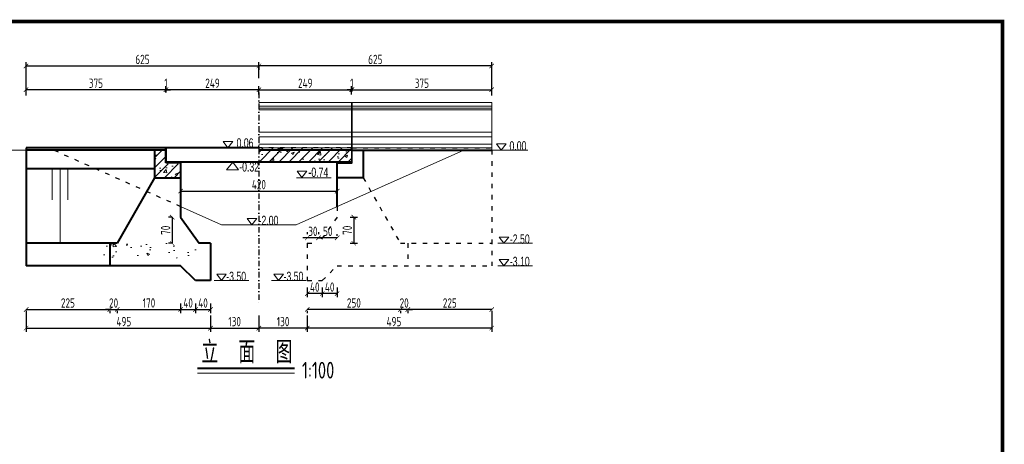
# Model space of a CAD drawing. Header units: inches. Extents: x 97745 to 142261, y 62673 to 100665.
# Tile 68 of 148: x 105263 to 107906, y 90706 to 91845. Entities that reach past the tile are written whole.
import ezdxf

# ---------------------------------------------------------------- set-up
doc = ezdxf.new("R2010")
doc.units = ezdxf.units.IN
doc.header["$MEASUREMENT"] = 0
doc.linetypes.add('ACAD_ISO03W100', pattern=[30, 12, -18])
doc.linetypes.add('DASHDOTX2', pattern=[2, 1, -0.5, 0, -0.5])
doc.layers.get('0').update_dxf_attribs({"lineweight": 15})
for name, color, linetype, lineweight in [('BM1', 7, 'Continuous', 15), ('文字', 7, 'Continuous', 20), ('虚线', 2, 'ACAD_ISO03W100', 25), ('轮廓线', 1, 'Continuous', 40)]:
    doc.layers.add(name, color=color, linetype=linetype, lineweight=lineweight)
doc.layers.add('轴线', color=3, linetype='DASHDOTX2')
doc.styles.add('HZTXT', font='tssdeng.shx', dxfattribs={"width": 0.75, "bigfont": 'hztxt.shx'})
doc.styles.get("Standard").update_dxf_attribs({"font": 'hztxt_e.shx', "width": 0.7, "bigfont": 'hztxt.shx'})
doc.dimstyles.new('3', dxfattribs={"dimtxt": 25, "dimasz": 12, "dimexe": 10, "dimexo": 30, "dimgap": 5, "dimtad": 1, "dimdec": 0, "dimzin": 0, "dimdsep": 46, "dimtxsty": 'HZTXT', "dimblk": 'ARCHTICK', "dimcen": 0, "dimclrt": 7, "dimazin": 2, "dimtfac": 1, "dimtdec": 0, "dimtix": 1, "dimtmove": 2, "dimatfit": 3, "dimfxl": 250, "dimtolj": 1, "dimtzin": 0, "dimarcsym": 0})
doc.dimstyles.new('6', dxfattribs={"dimtxt": 25, "dimasz": 12, "dimexe": 10, "dimexo": 130, "dimgap": 5, "dimtad": 1, "dimdec": 0, "dimzin": 0, "dimdsep": 46, "dimtxsty": 'HZTXT', "dimblk": 'ARCHTICK', "dimcen": 0, "dimclrt": 7, "dimazin": 2, "dimtfac": 1, "dimtdec": 0, "dimtix": 1, "dimtmove": 2, "dimatfit": 3, "dimfxl": 250, "dimtolj": 1, "dimtzin": 0, "dimarcsym": 0})
pattern_1 = [(50, (82275.73, -31974.98), (71.726018, -6.275213), [7.5, -82.5]), (355, (82275.73, -31974.98), (-13.875133, 75.219213), [6, -66]), (100.4514, (82281.71, -31975.505), (57.85094, 68.943954), [6.37402, -70.11421]), (46.1842, (82275.73, -31954.98), (106.724105, -16.5519), [11.25, -123.75]), (96.6356, (82284.62, -31956.36), (93.46627, 97.41179), [9.56103, -105.1713]), (351.1842, (82275.73, -31954.98), (93.46619, 97.41186), [9, -99]), (21, (82285.73, -31959.98), (59.690705, -40.26189), [7.5, -82.5]), (326, (82285.73, -31959.98), (24.331533, 72.515005), [6, -66]), (71.4514, (82290.704, -31963.34), (84.022263, 32.25305), [6.37402, -70.11421]), (37.5, (82275.73, -31974.982), (1.2159855, 33.2893854), [0, -65.2, 0, -67, 0, -66.25]), (7.5, (82275.73, -31974.982), (26.306954, 39.441171), [0, -38.2, 0, -63.7, 0, -25.25]), (327.5, (82253.43, -31974.982), (53.3822436, -2.255487), [0, -25, 0, -78, 0, -103.5]), (317.5, (82243.43, -31974.98), (58.318617, 10.010498), [0, -32.5, 0, -51.8, 0, -73.5])]
pattern_2 = [(45, (82275.73, -31974.982), (-13.2582521, 13.2582521), [])]

# ---------------------------------------------------------------- blocks, each defined once
blk = doc.blocks.new('_ArchTick')
at = {"color": 0, "linetype": 'ByBlock', "const_width": 0.15}
blk.add_lwpolyline([(-0.5, -0.5), (0.5, 0.5)], dxfattribs=at)
blk = doc.blocks.new('*D80')
at = {"color": 0, "lineweight": -2, "transparency": 16777216}
for p, q in [((105655.1, 91650), (105655.1, 91667)), ((105656.1, 91650), (105656.1, 91667)), ((105655.1, 91657), (105643.1, 91657)), ((105655.1, 91657), (105656.1, 91657)), ((105656.1, 91657), (105668.1, 91657))]:
    blk.add_line(p, q, dxfattribs=at)
at = {"color": 0, "lineweight": -2, "transparency": 16777216, "xscale": 12, "yscale": 12, "zscale": 12}
blk.add_blockref('_ArchTick', (105655.1, 91657), dxfattribs=at)
at = {"color": 0, "lineweight": -2, "transparency": 16777216, "xscale": 12, "yscale": 12, "zscale": 12, "rotation": 180}
blk.add_blockref('_ArchTick', (105656.1, 91657), dxfattribs=at)
at = {"color": 7, "transparency": 16777216, "insert": (105655.6, 91674.5), "char_height": 25, "attachment_point": 5, "style": 'HZTXT'}
blk.add_mtext('\\A1;1', dxfattribs=at)
blk = doc.blocks.new('*D81')
at = {"color": 0, "lineweight": -2, "transparency": 16777216}
for p, q in [((106530.1, 91720.8), (105905.1, 91720.8)), ((105905.1, 91719.3), (105905.1, 91710.8)), ((106530.1, 91641.3), (106530.1, 91730.8))]:
    blk.add_line(p, q, dxfattribs=at)
at = {"color": 0, "lineweight": -2, "transparency": 16777216, "xscale": 12, "yscale": 12, "zscale": 12, "rotation": 180}
blk.add_blockref('_ArchTick', (105905.1, 91720.8), dxfattribs=at)
at = {"color": 0, "lineweight": -2, "transparency": 16777216, "xscale": 12, "yscale": 12, "zscale": 12}
blk.add_blockref('_ArchTick', (106530.1, 91720.8), dxfattribs=at)
at = {"color": 7, "transparency": 16777216, "insert": (106217.6, 91738.3), "char_height": 25, "attachment_point": 5, "style": 'HZTXT'}
blk.add_mtext('\\A1;625', dxfattribs=at)
blk = doc.blocks.new('三角形')
at = {"layer": '轮廓线', "color": 0, "lineweight": 20}
for p, q in [((24441.9, 199232.1), (24477.5, 199232.1)), ((24459.3, 199208.6), (24441.9, 199232.1)), ((24477.5, 199232.1), (24459.3, 199208.6))]:
    blk.add_line(p, q, dxfattribs=at)
blk = doc.blocks.new('*D82')
at = {"color": 0, "lineweight": -2}
for p, q in [((106530.1, 91067.5), (106305.1, 91067.5)), ((106305.1, 91063.5), (106305.1, 91057.5)), ((106530.1, 91063.5), (106530.1, 91057.5))]:
    blk.add_line(p, q, dxfattribs=at)
at = {"color": 0, "lineweight": -2, "xscale": 12, "yscale": 12, "zscale": 12, "rotation": 180}
blk.add_blockref('_ArchTick', (106305.1, 91067.5), dxfattribs=at)
at = {"color": 0, "lineweight": -2, "xscale": 12, "yscale": 12, "zscale": 12}
blk.add_blockref('_ArchTick', (106530.1, 91067.5), dxfattribs=at)
at = {"color": 7, "insert": (106417.6, 91085), "char_height": 25, "attachment_point": 5, "style": 'HZTXT'}
blk.add_mtext('\\A1;225', dxfattribs=at)
blk = doc.blocks.new('*D83')
at = {"color": 0, "lineweight": -2}
for p, q in [((106285.1, 91067.5), (106273.1, 91067.5)), ((106305.1, 91067.5), (106285.1, 91067.5)), ((106285.1, 91063.5), (106285.1, 91057.5)), ((106305.1, 91067.5), (106317.1, 91067.5)), ((106305.1, 91063.5), (106305.1, 91057.5))]:
    blk.add_line(p, q, dxfattribs=at)
at = {"color": 0, "lineweight": -2, "xscale": 12, "yscale": 12, "zscale": 12}
blk.add_blockref('_ArchTick', (106285.1, 91067.5), dxfattribs=at)
at = {"color": 0, "lineweight": -2, "xscale": 12, "yscale": 12, "zscale": 12, "rotation": 180}
blk.add_blockref('_ArchTick', (106305.1, 91067.5), dxfattribs=at)
at = {"color": 7, "insert": (106295.1, 91085), "char_height": 25, "attachment_point": 5, "style": 'HZTXT'}
blk.add_mtext('\\A1;20', dxfattribs=at)
blk = doc.blocks.new('*D84')
at = {"color": 0, "lineweight": -2}
for p, q in [((106285.1, 91067.5), (106035.1, 91067.5)), ((106035.1, 91063.5), (106035.1, 91057.5)), ((106285.1, 91063.5), (106285.1, 91057.5))]:
    blk.add_line(p, q, dxfattribs=at)
at = {"color": 0, "lineweight": -2, "xscale": 12, "yscale": 12, "zscale": 12, "rotation": 180}
blk.add_blockref('_ArchTick', (106035.1, 91067.5), dxfattribs=at)
at = {"color": 0, "lineweight": -2, "xscale": 12, "yscale": 12, "zscale": 12}
blk.add_blockref('_ArchTick', (106285.1, 91067.5), dxfattribs=at)
at = {"color": 7, "insert": (106160.1, 91085), "char_height": 25, "attachment_point": 5, "style": 'HZTXT'}
blk.add_mtext('\\A1;250', dxfattribs=at)
blk = doc.blocks.new('*D85')
at = {"color": 0, "lineweight": -2, "transparency": 16777216}
for p, q in [((106530.1, 91063.5), (106530.1, 91007.5)), ((106035.1, 91051), (106035.1, 91007.5)), ((106530.1, 91017.5), (106035.1, 91017.5))]:
    blk.add_line(p, q, dxfattribs=at)
at = {"color": 0, "lineweight": -2, "transparency": 16777216, "xscale": 12, "yscale": 12, "zscale": 12, "rotation": 180}
blk.add_blockref('_ArchTick', (106035.1, 91017.5), dxfattribs=at)
at = {"color": 0, "lineweight": -2, "transparency": 16777216, "xscale": 12, "yscale": 12, "zscale": 12}
blk.add_blockref('_ArchTick', (106530.1, 91017.5), dxfattribs=at)
at = {"color": 7, "transparency": 16777216, "insert": (106267.6, 91035), "char_height": 25, "attachment_point": 5, "style": 'HZTXT'}
blk.add_mtext('\\A1;495', dxfattribs=at)
blk = doc.blocks.new('*D86')
at = {"color": 0, "lineweight": -2}
for p, q in [((105280.1, 91067.5), (105504.8, 91067.5)), ((105280.1, 91063.5), (105280.1, 91057.5)), ((105504.8, 91063.5), (105504.8, 91057.5))]:
    blk.add_line(p, q, dxfattribs=at)
at = {"color": 0, "lineweight": -2, "xscale": 12, "yscale": 12, "zscale": 12, "rotation": 180}
blk.add_blockref('_ArchTick', (105280.1, 91067.5), dxfattribs=at)
at = {"color": 0, "lineweight": -2, "xscale": 12, "yscale": 12, "zscale": 12}
blk.add_blockref('_ArchTick', (105504.8, 91067.5), dxfattribs=at)
at = {"color": 7, "insert": (105392.5, 91085), "char_height": 25, "attachment_point": 5, "style": 'HZTXT'}
blk.add_mtext('\\A1;225', dxfattribs=at)
blk = doc.blocks.new('*D87')
at = {"color": 0, "lineweight": -2}
for p, q in [((105505.1, 91067.5), (105493.1, 91067.5)), ((105505.1, 91067.5), (105525.1, 91067.5)), ((105505.1, 91063.5), (105505.1, 91057.5)), ((105525.1, 91067.5), (105537.1, 91067.5)), ((105525.1, 91063.5), (105525.1, 91057.5))]:
    blk.add_line(p, q, dxfattribs=at)
at = {"color": 0, "lineweight": -2, "xscale": 12, "yscale": 12, "zscale": 12}
blk.add_blockref('_ArchTick', (105505.1, 91067.5), dxfattribs=at)
at = {"color": 0, "lineweight": -2, "xscale": 12, "yscale": 12, "zscale": 12, "rotation": 180}
blk.add_blockref('_ArchTick', (105525.1, 91067.5), dxfattribs=at)
at = {"color": 7, "insert": (105515.1, 91085), "char_height": 25, "attachment_point": 5, "style": 'HZTXT'}
blk.add_mtext('\\A1;20', dxfattribs=at)
blk = doc.blocks.new('*D88')
at = {"color": 0, "lineweight": -2}
for p, q in [((105695.1, 91083.5), (105695.1, 91057.5)), ((105525.1, 91067.5), (105695.1, 91067.5)), ((105525.1, 91063.5), (105525.1, 91057.5))]:
    blk.add_line(p, q, dxfattribs=at)
at = {"color": 0, "lineweight": -2, "xscale": 12, "yscale": 12, "zscale": 12, "rotation": 180}
blk.add_blockref('_ArchTick', (105525.1, 91067.5), dxfattribs=at)
at = {"color": 0, "lineweight": -2, "xscale": 12, "yscale": 12, "zscale": 12}
blk.add_blockref('_ArchTick', (105695.1, 91067.5), dxfattribs=at)
at = {"color": 7, "insert": (105610.1, 91085), "char_height": 25, "attachment_point": 5, "style": 'HZTXT'}
blk.add_mtext('\\A1;170', dxfattribs=at)
blk = doc.blocks.new('*D89')
at = {"color": 0, "lineweight": -2, "transparency": 16777216}
for p, q in [((105280.1, 91063.5), (105280.1, 91007.5)), ((105775.1, 91051), (105775.1, 91007.5)), ((105280.1, 91017.5), (105775.1, 91017.5))]:
    blk.add_line(p, q, dxfattribs=at)
at = {"color": 0, "lineweight": -2, "transparency": 16777216, "xscale": 12, "yscale": 12, "zscale": 12, "rotation": 180}
blk.add_blockref('_ArchTick', (105280.1, 91017.5), dxfattribs=at)
at = {"color": 0, "lineweight": -2, "transparency": 16777216, "xscale": 12, "yscale": 12, "zscale": 12}
blk.add_blockref('_ArchTick', (105775.1, 91017.5), dxfattribs=at)
at = {"color": 7, "transparency": 16777216, "insert": (105542.6, 91035), "char_height": 25, "attachment_point": 5, "style": 'HZTXT'}
blk.add_mtext('\\A1;495', dxfattribs=at)
blk = doc.blocks.new('*D90')
at = {"color": 0, "lineweight": -2, "transparency": 16777216}
for p, q in [((105280.1, 91650), (105280.1, 91667)), ((105655.1, 91650), (105655.1, 91667)), ((105655.1, 91657), (105280.1, 91657))]:
    blk.add_line(p, q, dxfattribs=at)
at = {"color": 0, "lineweight": -2, "transparency": 16777216, "xscale": 12, "yscale": 12, "zscale": 12, "rotation": 180}
blk.add_blockref('_ArchTick', (105280.1, 91657), dxfattribs=at)
at = {"color": 0, "lineweight": -2, "transparency": 16777216, "xscale": 12, "yscale": 12, "zscale": 12}
blk.add_blockref('_ArchTick', (105655.1, 91657), dxfattribs=at)
at = {"color": 7, "transparency": 16777216, "insert": (105467.6, 91674.5), "char_height": 25, "attachment_point": 5, "style": 'HZTXT'}
blk.add_mtext('\\A1;375', dxfattribs=at)
blk = doc.blocks.new('*D91')
at = {"color": 0, "lineweight": -2, "transparency": 16777216}
for p, q in [((105775.1, 91051), (105775.1, 91007.5)), ((105905.1, 91051), (105905.1, 91007.5)), ((105775.1, 91017.5), (105905.1, 91017.5))]:
    blk.add_line(p, q, dxfattribs=at)
at = {"color": 0, "lineweight": -2, "transparency": 16777216, "xscale": 12, "yscale": 12, "zscale": 12, "rotation": 180}
blk.add_blockref('_ArchTick', (105775.1, 91017.5), dxfattribs=at)
at = {"color": 0, "lineweight": -2, "transparency": 16777216, "xscale": 12, "yscale": 12, "zscale": 12}
blk.add_blockref('_ArchTick', (105905.1, 91017.5), dxfattribs=at)
at = {"color": 7, "transparency": 16777216, "insert": (105840.1, 91035), "char_height": 25, "attachment_point": 5, "style": 'HZTXT'}
blk.add_mtext('\\A1;130', dxfattribs=at)
blk = doc.blocks.new('*D92')
at = {"color": 0, "lineweight": -2, "transparency": 16777216}
for p, q in [((106155.1, 91651.9), (106155.1, 91667)), ((106530.1, 91644.5), (106530.1, 91667)), ((106155.1, 91657), (106530.1, 91657))]:
    blk.add_line(p, q, dxfattribs=at)
at = {"color": 0, "lineweight": -2, "transparency": 16777216, "xscale": 12, "yscale": 12, "zscale": 12, "rotation": 180}
blk.add_blockref('_ArchTick', (106155.1, 91657), dxfattribs=at)
at = {"color": 0, "lineweight": -2, "transparency": 16777216, "xscale": 12, "yscale": 12, "zscale": 12}
blk.add_blockref('_ArchTick', (106530.1, 91657), dxfattribs=at)
at = {"color": 7, "transparency": 16777216, "insert": (106342.6, 91674.5), "char_height": 25, "attachment_point": 5, "style": 'HZTXT'}
blk.add_mtext('\\A1;375', dxfattribs=at)
blk = doc.blocks.new('*D93')
at = {"color": 0, "lineweight": -2, "transparency": 16777216}
for p, q in [((105905.1, 91051), (105905.1, 91007.5)), ((106035.1, 91051), (106035.1, 91007.5)), ((106035.1, 91017.5), (105905.1, 91017.5))]:
    blk.add_line(p, q, dxfattribs=at)
at = {"color": 0, "lineweight": -2, "transparency": 16777216, "xscale": 12, "yscale": 12, "zscale": 12, "rotation": 180}
blk.add_blockref('_ArchTick', (105905.1, 91017.5), dxfattribs=at)
at = {"color": 0, "lineweight": -2, "transparency": 16777216, "xscale": 12, "yscale": 12, "zscale": 12}
blk.add_blockref('_ArchTick', (106035.1, 91017.5), dxfattribs=at)
at = {"color": 7, "transparency": 16777216, "insert": (105970.1, 91035), "char_height": 25, "attachment_point": 5, "style": 'HZTXT'}
blk.add_mtext('\\A1;130', dxfattribs=at)
blk = doc.blocks.new('*D114')
at = {"color": 0, "lineweight": -2, "transparency": 16777216}
for p, q in [((105905.1, 91644.5), (105905.1, 91667)), ((106154.1, 91644.5), (106154.1, 91667)), ((105905.1, 91657), (106154.1, 91657))]:
    blk.add_line(p, q, dxfattribs=at)
at = {"color": 0, "lineweight": -2, "transparency": 16777216, "xscale": 12, "yscale": 12, "zscale": 12, "rotation": 180}
blk.add_blockref('_ArchTick', (105905.1, 91657), dxfattribs=at)
at = {"color": 0, "lineweight": -2, "transparency": 16777216, "xscale": 12, "yscale": 12, "zscale": 12}
blk.add_blockref('_ArchTick', (106154.1, 91657), dxfattribs=at)
at = {"color": 7, "transparency": 16777216, "insert": (106029.6, 91674.5), "char_height": 25, "attachment_point": 5, "style": 'HZTXT'}
blk.add_mtext('\\A1;249', dxfattribs=at)
blk = doc.blocks.new('*D118')
at = {"color": 0, "lineweight": -2, "transparency": 16777216}
for p, q in [((105656.1, 91650), (105656.1, 91667)), ((105905.1, 91650), (105905.1, 91667)), ((105905.1, 91657), (105656.1, 91657))]:
    blk.add_line(p, q, dxfattribs=at)
at = {"color": 0, "lineweight": -2, "transparency": 16777216, "xscale": 12, "yscale": 12, "zscale": 12, "rotation": 180}
blk.add_blockref('_ArchTick', (105656.1, 91657), dxfattribs=at)
at = {"color": 0, "lineweight": -2, "transparency": 16777216, "xscale": 12, "yscale": 12, "zscale": 12}
blk.add_blockref('_ArchTick', (105905.1, 91657), dxfattribs=at)
at = {"color": 7, "transparency": 16777216, "insert": (105780.6, 91674.5), "char_height": 25, "attachment_point": 5, "style": 'HZTXT'}
blk.add_mtext('\\A1;249', dxfattribs=at)
blk = doc.blocks.new('*D128')
at = {"color": 0, "lineweight": -2, "transparency": 16777216}
for p, q in [((105280.1, 91641.3), (105280.1, 91730.8)), ((105280.1, 91720.8), (105905.1, 91720.8)), ((105905.1, 91688), (105905.1, 91730.8))]:
    blk.add_line(p, q, dxfattribs=at)
at = {"color": 0, "lineweight": -2, "transparency": 16777216, "xscale": 12, "yscale": 12, "zscale": 12, "rotation": 180}
blk.add_blockref('_ArchTick', (105280.1, 91720.8), dxfattribs=at)
at = {"color": 0, "lineweight": -2, "transparency": 16777216, "xscale": 12, "yscale": 12, "zscale": 12}
blk.add_blockref('_ArchTick', (105905.1, 91720.8), dxfattribs=at)
at = {"color": 7, "transparency": 16777216, "insert": (105592.6, 91738.3), "char_height": 25, "attachment_point": 5, "style": 'HZTXT'}
blk.add_mtext('\\A1;625', dxfattribs=at)
blk = doc.blocks.new('*D129')
at = {"color": 0, "lineweight": -2, "transparency": 16777216}
for p, q in [((105735.1, 91083.5), (105735.1, 91057.5)), ((105775.1, 91083.5), (105775.1, 91057.5)), ((105735.1, 91067.5), (105775.1, 91067.5))]:
    blk.add_line(p, q, dxfattribs=at)
at = {"color": 0, "lineweight": -2, "transparency": 16777216, "xscale": 12, "yscale": 12, "zscale": 12, "rotation": 180}
blk.add_blockref('_ArchTick', (105735.1, 91067.5), dxfattribs=at)
at = {"color": 0, "lineweight": -2, "transparency": 16777216, "xscale": 12, "yscale": 12, "zscale": 12}
blk.add_blockref('_ArchTick', (105775.1, 91067.5), dxfattribs=at)
at = {"color": 7, "transparency": 16777216, "insert": (105755.1, 91085), "char_height": 25, "attachment_point": 5, "style": 'HZTXT'}
blk.add_mtext('\\A1;40', dxfattribs=at)
blk = doc.blocks.new('*D130')
at = {"color": 0, "lineweight": -2, "transparency": 16777216}
for p, q in [((105695.1, 91083.5), (105695.1, 91057.5)), ((105735.1, 91083.5), (105735.1, 91057.5)), ((105695.1, 91067.5), (105735.1, 91067.5))]:
    blk.add_line(p, q, dxfattribs=at)
at = {"color": 0, "lineweight": -2, "transparency": 16777216, "xscale": 12, "yscale": 12, "zscale": 12, "rotation": 180}
blk.add_blockref('_ArchTick', (105695.1, 91067.5), dxfattribs=at)
at = {"color": 0, "lineweight": -2, "transparency": 16777216, "xscale": 12, "yscale": 12, "zscale": 12}
blk.add_blockref('_ArchTick', (105735.1, 91067.5), dxfattribs=at)
at = {"color": 7, "transparency": 16777216, "insert": (105715.1, 91085), "char_height": 25, "attachment_point": 5, "style": 'HZTXT'}
blk.add_mtext('\\A1;40', dxfattribs=at)
blk = doc.blocks.new('*D131')
at = {"color": 0, "lineweight": -2, "transparency": 16777216}
for p, q in [((106035.1, 91126.1), (106035.1, 91100.1)), ((106075.1, 91110.1), (106035.1, 91110.1)), ((106075.1, 91126.1), (106075.1, 91100.1))]:
    blk.add_line(p, q, dxfattribs=at)
at = {"color": 0, "lineweight": -2, "transparency": 16777216, "xscale": 12, "yscale": 12, "zscale": 12, "rotation": 180}
blk.add_blockref('_ArchTick', (106035.1, 91110.1), dxfattribs=at)
at = {"color": 0, "lineweight": -2, "transparency": 16777216, "xscale": 12, "yscale": 12, "zscale": 12}
blk.add_blockref('_ArchTick', (106075.1, 91110.1), dxfattribs=at)
at = {"color": 7, "transparency": 16777216, "insert": (106055.1, 91127.6), "char_height": 25, "attachment_point": 5, "style": 'HZTXT'}
blk.add_mtext('\\A1;40', dxfattribs=at)
blk = doc.blocks.new('*D132')
at = {"color": 0, "lineweight": -2, "transparency": 16777216}
for p, q in [((106075.1, 91126.1), (106075.1, 91100.1)), ((106115.1, 91110.1), (106075.1, 91110.1)), ((106115.1, 91126.1), (106115.1, 91100.1))]:
    blk.add_line(p, q, dxfattribs=at)
at = {"color": 0, "lineweight": -2, "transparency": 16777216, "xscale": 12, "yscale": 12, "zscale": 12, "rotation": 180}
blk.add_blockref('_ArchTick', (106075.1, 91110.1), dxfattribs=at)
at = {"color": 0, "lineweight": -2, "transparency": 16777216, "xscale": 12, "yscale": 12, "zscale": 12}
blk.add_blockref('_ArchTick', (106115.1, 91110.1), dxfattribs=at)
at = {"color": 7, "transparency": 16777216, "insert": (106095.1, 91127.6), "char_height": 25, "attachment_point": 5, "style": 'HZTXT'}
blk.add_mtext('\\A1;40', dxfattribs=at)
blk = doc.blocks.new('*D133')
at = {"color": 0, "lineweight": -2, "transparency": 16777216}
for p, q in [((106065.1, 91275), (106065.1, 91269.7)), ((106115.1, 91265), (106115.1, 91269.7)), ((106115.1, 91259.7), (106065.1, 91259.7))]:
    blk.add_line(p, q, dxfattribs=at)
at = {"color": 0, "lineweight": -2, "transparency": 16777216, "xscale": 12, "yscale": 12, "zscale": 12, "rotation": 180}
blk.add_blockref('_ArchTick', (106065.1, 91259.7), dxfattribs=at)
at = {"color": 0, "lineweight": -2, "transparency": 16777216, "xscale": 12, "yscale": 12, "zscale": 12}
blk.add_blockref('_ArchTick', (106115.1, 91259.7), dxfattribs=at)
at = {"color": 7, "transparency": 16777216, "insert": (106090.1, 91277.2), "char_height": 25, "attachment_point": 5, "style": 'HZTXT'}
blk.add_mtext('\\A1;50', dxfattribs=at)
blk = doc.blocks.new('*D134')
at = {"color": 0, "lineweight": -2, "transparency": 16777216}
for p, q in [((106035.1, 91275), (106035.1, 91269.7)), ((106065.1, 91275), (106065.1, 91269.7)), ((106035.1, 91259.7), (106023.1, 91259.7)), ((106065.1, 91259.7), (106035.1, 91259.7)), ((106065.1, 91259.7), (106077.1, 91259.7))]:
    blk.add_line(p, q, dxfattribs=at)
at = {"color": 0, "lineweight": -2, "transparency": 16777216, "xscale": 12, "yscale": 12, "zscale": 12}
blk.add_blockref('_ArchTick', (106035.1, 91259.7), dxfattribs=at)
at = {"color": 0, "lineweight": -2, "transparency": 16777216, "xscale": 12, "yscale": 12, "zscale": 12, "rotation": 180}
blk.add_blockref('_ArchTick', (106065.1, 91259.7), dxfattribs=at)
at = {"color": 7, "transparency": 16777216, "insert": (106050.1, 91277.2), "char_height": 25, "attachment_point": 5, "style": 'HZTXT'}
blk.add_mtext('\\A1;30', dxfattribs=at)
blk = doc.blocks.new('*D136')
at = {"color": 0, "lineweight": -2, "transparency": 16777216}
for p, q in [((105672.3, 91315), (105662.3, 91315)), ((105672.3, 91315), (105672.3, 91245)), ((105672.3, 91245), (105662.3, 91245))]:
    blk.add_line(p, q, dxfattribs=at)
at = {"color": 0, "lineweight": -2, "transparency": 16777216, "xscale": 12, "yscale": 12, "zscale": 12}
for p, rotation in [((105672.3, 91315), 90), ((105672.3, 91245), 270)]:
    blk.add_blockref('_ArchTick', p, dxfattribs=dict(at, rotation=rotation))
at = {"color": 7, "transparency": 16777216, "insert": (105654.8, 91280), "char_height": 25, "attachment_point": 5, "rotation": 90, "style": 'HZTXT'}
blk.add_mtext('\\A1;70', dxfattribs=at)
blk = doc.blocks.new('*D137')
at = {"color": 0, "lineweight": -2, "transparency": 16777216}
for p, q in [((106149.9, 91315), (106169.9, 91315)), ((106159.9, 91315), (106159.9, 91245)), ((106149.9, 91245), (106169.9, 91245))]:
    blk.add_line(p, q, dxfattribs=at)
at = {"color": 0, "lineweight": -2, "transparency": 16777216, "xscale": 12, "yscale": 12, "zscale": 12}
for p, rotation in [((106159.9, 91315), 90), ((106159.9, 91245), 270)]:
    blk.add_blockref('_ArchTick', p, dxfattribs=dict(at, rotation=rotation))
at = {"color": 7, "transparency": 16777216, "insert": (106142.4, 91280), "char_height": 25, "attachment_point": 5, "rotation": 90, "style": 'HZTXT'}
blk.add_mtext('\\A1;70', dxfattribs=at)
blk = doc.blocks.new('*D141')
at = {"color": 0, "lineweight": -2, "transparency": 16777216}
for p, q in [((106154.1, 91651.9), (106154.1, 91667)), ((106155.1, 91651.9), (106155.1, 91667)), ((106154.1, 91657), (106142.1, 91657)), ((106155.1, 91657), (106154.1, 91657)), ((106155.1, 91657), (106167.1, 91657))]:
    blk.add_line(p, q, dxfattribs=at)
at = {"color": 0, "lineweight": -2, "transparency": 16777216, "xscale": 12, "yscale": 12, "zscale": 12}
blk.add_blockref('_ArchTick', (106154.1, 91657), dxfattribs=at)
at = {"color": 0, "lineweight": -2, "transparency": 16777216, "xscale": 12, "yscale": 12, "zscale": 12, "rotation": 180}
blk.add_blockref('_ArchTick', (106155.1, 91657), dxfattribs=at)
at = {"color": 7, "transparency": 16777216, "insert": (106154.6, 91674.5), "char_height": 25, "attachment_point": 5, "style": 'HZTXT'}
blk.add_mtext('\\A1;1', dxfattribs=at)
blk = doc.blocks.new('*D152')
at = {"color": 0, "lineweight": -2, "transparency": 16777216}
for p, q in [((105695.1, 91397.2), (105695.1, 91395)), ((105695.1, 91385), (106115.1, 91385)), ((106115.1, 91383.7), (106115.1, 91375))]:
    blk.add_line(p, q, dxfattribs=at)
at = {"color": 0, "lineweight": -2, "transparency": 16777216, "xscale": 12, "yscale": 12, "zscale": 12, "rotation": 180}
blk.add_blockref('_ArchTick', (105695.1, 91385), dxfattribs=at)
at = {"color": 0, "lineweight": -2, "transparency": 16777216, "xscale": 12, "yscale": 12, "zscale": 12}
blk.add_blockref('_ArchTick', (106115.1, 91385), dxfattribs=at)
at = {"color": 7, "transparency": 16777216, "insert": (105905.1, 91402.5), "char_height": 25, "attachment_point": 5, "style": 'HZTXT'}
blk.add_mtext('\\A1;420', dxfattribs=at)

msp = doc.modelspace()

# ---------------------------------------------------------------- hatches: boundary and pattern name
h = msp.add_hatch()
h.set_pattern_fill('ANSI31', color=256, scale=150, style=0)
h.set_pattern_definition(pattern_2)
h.paths.add_polyline_path([(105625.136, 91420.959), (105695.136, 91420.959), (105695.136, 91457.959), (105655.136, 91457.959), (105655.136, 91494.959), (105625.136, 91494.959)])
h = msp.add_hatch()
h.set_pattern_fill('AR-CONC', color=256, scale=10, style=0)
h.set_pattern_definition(pattern_1)
h.paths.add_polyline_path([(105625.136, 91420.959), (105695.136, 91420.959), (105695.136, 91457.959), (105655.136, 91457.959), (105655.136, 91494.959), (105625.136, 91494.959)])
h = msp.add_hatch()
h.set_pattern_fill('AR-CONC', color=256, scale=10, style=0)
h.set_pattern_definition(pattern_1)
h.paths.add_polyline_path([(105905.136, 91462.959), (106154.136, 91462.959), (106154.136, 91500.889), (105905.136, 91500.889)])
h = msp.add_hatch()
h.set_pattern_fill('ANSI31', color=256, scale=150, style=0)
h.set_pattern_definition(pattern_2)
h.paths.add_polyline_path([(105905.136, 91462.959), (106154.136, 91462.959), (106154.136, 91500.889), (105905.136, 91500.889)])
h = msp.add_hatch()
h.set_pattern_fill('AR-CONC', color=256, scale=10, style=0)
h.set_pattern_definition([(130, (196783.68, -108932.53), (-71.726018, -6.275213), [7.5, -82.5]), (185, (196783.68, -108932.53), (13.875133, 75.219213), [6, -66]), (79.5486, (196777.7, -108933.05), (-57.850938, 68.943954), [6.37402, -70.11421]), (133.8158, (196783.68, -108912.53), (-106.724105, -16.5519), [11.25, -123.75]), (83.3644, (196774.79, -108913.91), (-93.46627, 97.411787), [9.56103, -105.1713]), (188.8158, (196783.68, -108912.53), (-93.466195, 97.41186), [9, -99]), (159, (196773.68, -108917.53), (-59.690705, -40.261889), [7.5, -82.5]), (214, (196773.68, -108917.53), (-24.331533, 72.515005), [6, -66]), (108.5486, (196768.705, -108920.885), (-84.022263, 32.25305), [6.37402, -70.11421]), (142.5, (196783.68, -108932.53), (-1.2159855, 33.2893854), [0, -65.2, 0, -67, 0, -66.25]), (172.5, (196783.68, -108932.53), (-26.306954, 39.441171), [0, -38.2, 0, -63.7, 0, -25.25]), (212.5, (196805.98, -108932.53), (-53.3822436, -2.2554872), [0, -25, 0, -78, 0, -103.5]), (222.5, (196815.98, -108932.53), (-58.318617, 10.010498), [0, -32.5, 0, -51.8, 0, -73.5])])
h.paths.add_polyline_path([(105484.838, 91204.961), (105735.136, 91204.961), (105735.136, 91244.961), (105484.838, 91244.961)])

# ---------------------------------------------------------------- linework, layer by layer
for p, q in [((105905.136, 91622.889), (106530.136, 91622.889)), ((105905.136, 91612.889), (106530.136, 91612.889)), ((106154.136, 91462.959), (106154.136, 91622.889)), ((106155.136, 91460.959), (106155.136, 91622.889)), ((106530.136, 91494.959), (106530.136, 91622.889)), ((105905.136, 91607.889), (106530.136, 91607.889)), ((105905.136, 91602.889), (106530.136, 91602.889)), ((105905.136, 91542.889), (106530.136, 91542.889)), ((105905.136, 91530.889), (106530.136, 91530.889)), ((105905.136, 91510.889), (106530.136, 91510.889)), ((105355.136, 91494.959), (105125.611, 91494.959)), ((105905.136, 91500.889), (106530.136, 91500.889)), ((106455.136, 91494.959), (106005.136, 91294.959)), ((106455.136, 91494.959), (106626.996, 91494.959)), ((105835.237, 91462.959), (105818.255, 91442.032)), ((105850.092, 91442.032), (105835.237, 91462.959)), ((105349.772, 91444.959), (105349.772, 91361.651)), ((105371.283, 91444.959), (105371.283, 91244.961)), ((105391.986, 91444.959), (105391.986, 91361.651)), ((105818.255, 91442.032), (105850.092, 91442.032)), ((106098.951, 91420.959), (106005.684, 91420.959)), ((105695.136, 91343.847), (105805.136, 91294.959)), ((105905.136, 91294.959), (105805.136, 91294.959)), ((105905.136, 91294.959), (106005.136, 91294.959)), ((106639.564, 91244.961), (106546.297, 91244.961)), ((106639.564, 91184.961), (106546.297, 91184.961)), ((105878.259, 91144.961), (105784.992, 91144.961)), ((106032.02, 91144.961), (105938.753, 91144.961))]:
    msp.add_line(p, q)
at = {"ltscale": 2}
msp.add_line((105740.566, 90896.34), (106000.889, 90896.34), dxfattribs=at)
at = {"layer": 'BM1', "color": 0, "linetype": 'Continuous', "const_width": 9.999}
msp.add_lwpolyline([(103876.114, 88969.849), (103876.114, 91839.856), (107901.103, 91839.856), (107901.103, 88969.849)], close=True, dxfattribs=at)
at = {"layer": '虚线'}
for p, q in [((105355.136, 91494.959), (105695.136, 91343.847)), ((106154.136, 91500.889), (105905.136, 91500.889)), ((106155.136, 91500.889), (106530.136, 91500.889)), ((106530.136, 91494.959), (106530.136, 91184.961)), ((106185.136, 91420.959), (106285.136, 91244.961)), ((106115.136, 91343.847), (106115.136, 91314.961)), ((106115.136, 91314.961), (106065.136, 91244.961)), ((106035.136, 91244.961), (106035.136, 91144.961)), ((106035.136, 91244.961), (106065.136, 91244.961)), ((106285.136, 91244.961), (106530.136, 91244.961)), ((106305.136, 91244.961), (106305.136, 91184.961)), ((106075.136, 91144.961), (106115.136, 91184.961)), ((106115.136, 91184.961), (106530.136, 91184.961)), ((106035.136, 91144.961), (106075.136, 91144.961))]:
    msp.add_line(p, q, dxfattribs=at)
at = {"layer": '轮廓线', "color": 0, "lineweight": 20}
for p, q in [((105809.367, 91517.829), (105835.043, 91517.829)), ((105821.913, 91500.889), (105809.367, 91517.829)), ((105835.043, 91517.829), (105821.913, 91500.889)), ((106543.114, 91511.899), (106568.789, 91511.899)), ((106555.659, 91494.959), (106543.114, 91511.899)), ((106568.789, 91511.899), (106555.659, 91494.959))]:
    msp.add_line(p, q, dxfattribs=at)
at = {"layer": '轮廓线'}
for p, q in [((105655.136, 91500.889), (105280.136, 91500.889)), ((105280.136, 91500.889), (105280.136, 91184.961)), ((105625.136, 91494.959), (105280.136, 91494.959)), ((105655.136, 91494.959), (105625.136, 91494.959)), ((105625.136, 91494.959), (105625.136, 91420.959)), ((105655.136, 91460.959), (105655.136, 91500.889)), ((105656.136, 91462.959), (105656.136, 91500.959)), ((105905.136, 91500.889), (105656.136, 91500.889)), ((106154.136, 91494.959), (105905.136, 91494.959)), ((106155.136, 91494.959), (106530.136, 91494.959)), ((106185.136, 91494.959), (106185.136, 91420.959)), ((105695.136, 91460.959), (105655.136, 91460.959)), ((106154.136, 91462.959), (105656.136, 91462.959)), ((105695.136, 91460.959), (105695.136, 91314.961)), ((106115.136, 91416.959), (106115.136, 91460.959)), ((106115.136, 91460.959), (106155.136, 91460.959)), ((105625.136, 91444.959), (105280.136, 91444.959)), ((105625.136, 91420.959), (105525.136, 91244.961)), ((105625.136, 91420.959), (105695.136, 91420.959)), ((106185.136, 91420.959), (106115.136, 91420.959)), ((106115.136, 91343.847), (106115.136, 91416.959)), ((105695.136, 91314.961), (105745.136, 91244.961)), ((105525.136, 91244.961), (105280.136, 91244.961)), ((105505.136, 91244.961), (105505.136, 91184.961)), ((105775.136, 91244.961), (105745.136, 91244.961)), ((105775.136, 91244.961), (105775.136, 91144.961)), ((105695.136, 91184.961), (105280.136, 91184.961)), ((105735.136, 91144.961), (105695.136, 91184.961)), ((105775.136, 91144.961), (105735.136, 91144.961))]:
    msp.add_line(p, q, dxfattribs=at)
at = {"layer": '轮廓线', "ltscale": 2}
msp.add_line((105740.566, 90910.106), (106000.889, 90910.106), dxfattribs=at)
at = {"layer": '轴线', "ltscale": 15}
msp.add_line((105905.136, 91649.798), (105905.136, 91084.353), dxfattribs=at)

# ---------------------------------------------------------------- block references
at = {"xscale": 0.7200000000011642, "yscale": 0.7200000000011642, "zscale": 0.7200000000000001}
for p in [(88409.595, -52008.199), (88275.384, -52135.199), (88952.073, -52185.196), (88952.073, -52245.196), (88193.66, -52285.196), (88347.421, -52285.196)]:
    msp.add_blockref('三角形', p, dxfattribs=at)

# ---------------------------------------------------------------- texts
at = {"width": 0.7}
for s, p in [('0.06', (105845.134, 91501.765)), ('0.00', (106577.739, 91493.835)), ('-0.32', (105852.332, 91437.552)), ('-0.74', (106038.151, 91423.091)), ('-2.00', (105904.183, 91293.835)), ('-2.50', (106578.764, 91243.838)), ('-3.10', (106578.764, 91183.838)), ('-3.50', (105817.459, 91143.838)), ('-3.50', (105971.219, 91143.838))]:
    msp.add_text(s, height=25, dxfattribs=at).set_placement(p)
at = {"layer": '文字', "style": 'HZTXT', "width": 0.75}
for s, height, p in [('立  面  图', 60, (105750.679, 90922.877)), ('1:100', 45, (106020.783, 90882.134))]:
    msp.add_text(s, height=height, dxfattribs=at).set_placement(p)

# ---------------------------------------------------------------- dimensions: what is measured, and where the dimension line sits
for base, p1, p2, dimstyle, picture, middle in [((105905.136, 91720.834), (105280.136, 91611.32), (105905.136, 91657.958), '3', '*D128', (105592.636, 91738.334)), ((105656.136, 91656.983), (105655.136, 91519.959), (105656.136, 91519.959), '6', '*D80', (105655.636, 91674.483)), ((106035.136, 91259.719), (106065.136, 91244.961), (106035.136, 91244.961), '3', '*D134', (106050.136, 91277.219)), ((106065.136, 91259.719), (106115.136, 91234.961), (106065.136, 91244.961), '3', '*D133', (106090.136, 91277.219)), ((106035.136, 91110.06), (106075.136, 91156.089), (106035.136, 91156.089), '3', '*D131', (106055.136, 91127.56)), ((106075.136, 91110.06), (106115.136, 91156.089), (106075.136, 91156.089), '3', '*D132', (106095.136, 91127.56)), ((105905.136, 91017.481), (106035.136, 91081.039), (105905.136, 91081.039), '3', '*D93', (105970.136, 91034.981)), ((106035.136, 91067.463), (106285.136, 91093.492), (106035.136, 91093.492), '3', '*D84', (106160.136, 91084.963)), ((106285.136, 91067.463), (106305.136, 91093.492), (106285.136, 91093.492), '3', '*D83', (106295.136, 91084.963)), ((106305.136, 91067.463), (106530.136, 91093.492), (106305.136, 91093.492), '3', '*D82', (106417.636, 91084.963))]:
    dim = msp.add_linear_dim(base=base, p1=p1, p2=p2, angle=180, dimstyle=dimstyle)
    dim.commit()
    dim.dimension.update_dxf_attribs({"geometry": picture, "text_midpoint": middle})
for base, p1, p2, dimstyle, picture, middle in [((105905.136, 91720.834), (106530.136, 91611.32), (105905.136, 91749.319), '3', '*D81', (106217.636, 91738.334)), ((105280.136, 91656.983), (105655.136, 91519.959), (105280.136, 91519.959), '6', '*D90', (105467.636, 91674.483)), ((105656.136, 91656.983), (105905.136, 91519.959), (105656.136, 91519.959), '6', '*D118', (105780.636, 91674.483)), ((106154.136, 91656.983), (105905.136, 91614.52), (106154.136, 91614.52), '3', '*D114', (106029.636, 91674.483)), ((106530.136, 91656.983), (106155.136, 91621.913), (106530.136, 91614.52), '3', '*D92', (106342.636, 91674.483)), ((106115.136, 91385.003), (105695.136, 91367.203), (106115.136, 91413.665), '3', '*D152', (105905.136, 91402.503)), ((105695.136, 91067.463), (105525.136, 91093.492), (105695.136, 91113.492), '3', '*D88', (105610.136, 91084.963)), ((105735.136, 91067.463), (105695.136, 91113.492), (105735.136, 91113.492), '3', '*D130', (105715.136, 91084.963)), ((105775.136, 91067.463), (105735.136, 91113.492), (105775.136, 91113.492), '3', '*D129', (105755.136, 91084.963)), ((105504.838, 91067.463), (105280.136, 91093.492), (105504.838, 91093.492), '3', '*D86', (105392.487, 91084.963)), ((105525.136, 91067.463), (105505.136, 91093.492), (105525.136, 91093.492), '3', '*D87', (105515.136, 91084.963)), ((105905.136, 91017.481), (105775.136, 91081.039), (105905.136, 91081.039), '3', '*D91', (105840.136, 91034.981))]:
    dim = msp.add_linear_dim(base=base, p1=p1, p2=p2, dimstyle=dimstyle)
    dim.commit()
    dim.dimension.update_dxf_attribs({"geometry": picture, "text_midpoint": middle})
dim = msp.add_linear_dim(base=(106154.136, 91656.983), p1=(106155.136, 91621.913), p2=(106154.136, 91621.913), dimstyle='3', override={"dimfxl": 10, "dimfxlon": 1})
dim.commit()
dim.dimension.update_dxf_attribs({"geometry": '*D141', "text_midpoint": (106154.636, 91674.483)})
for base, p1, p2, picture, middle in [((105672.3, 91244.961), (105695.136, 91314.961), (105695.136, 91244.961), '*D136', (105654.8, 91279.961)), ((106159.861, 91244.961), (106115.136, 91314.961), (106115.136, 91244.961), '*D137', (106142.361, 91279.961))]:
    dim = msp.add_linear_dim(base=base, p1=p1, p2=p2, angle=90, dimstyle='3', override={"dimfxl": 10, "dimfxlon": 1})
    dim.commit()
    dim.dimension.update_dxf_attribs({"geometry": picture, "text_midpoint": middle})
dim = msp.add_linear_dim(base=(105775.136, 91017.481), p1=(105280.136, 91093.492), p2=(105775.136, 91081.039), dimstyle='3')
dim.commit()
dim.dimension.update_dxf_attribs({"geometry": '*D89', "text_midpoint": (105542.636, 91034.981), "dimtype": 160})
dim = msp.add_linear_dim(base=(106035.136, 91017.481), p1=(106530.136, 91093.492), p2=(106035.136, 91081.039), angle=180, dimstyle='3')
dim.commit()
dim.dimension.update_dxf_attribs({"geometry": '*D85', "text_midpoint": (106267.636, 91034.981), "dimtype": 160})

doc.saveas('drawing.dxf')
